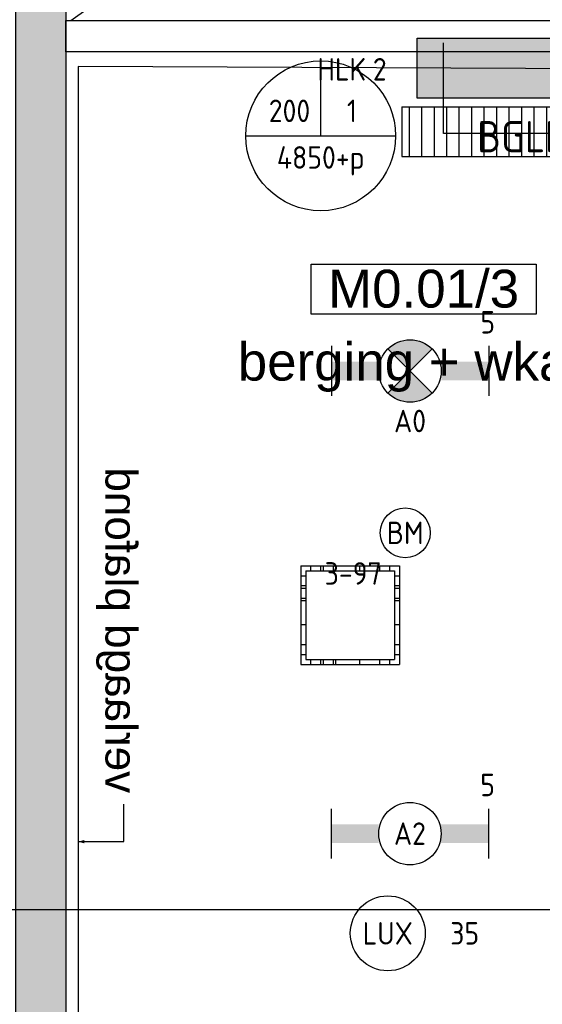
# Model space of a CAD drawing. Header units: millimetres. Extents: x -38031 to 110605, y -22066 to 88711.
# Tile 12 of 116: x 10090 to 12182, y 14671 to 18613. Entities that reach past the tile are written whole.
import ezdxf
from ezdxf.enums import TextEntityAlignment as Align

# ---------------------------------------------------------------- set-up
doc = ezdxf.new("R2010")
doc.units = ezdxf.units.MM
doc.header["$LTSCALE"] = 50
doc.set_wipeout_variables(frame=1)
doc.linetypes.add('HIDDEN', pattern=[9.525, 6.35, -3.175])
doc.linetypes.add('STYLE_01', pattern=[0.41664, 0.20828, -0.20836])
for name, color, linetype in [('AB$1A---_ATTRIB035', 8, 'Continuous'), ('AL$1A---_ALGEMEEN', 8, 'Continuous'), ('AM$1A---_ARCERING', 8, 'Continuous'), ('AT$1A---_TEKST100', 8, 'Continuous'), ('Bouwkundig', 8, 'Continuous'), ('brandscheiding', 5, 'HIDDEN'), ('EB6511--_ATTRIB', 2, 'Continuous'), ('EL6131--_KG', 3, 'Continuous'), ('EL6131--_KG_ARC', 1, 'Continuous'), ('EL6212--', 3, 'Continuous'), ('EL6222--', 3, 'Continuous'), ('EL6311--', 3, 'Continuous'), ('EL6311--_meetgegevens LUX-waarden', 3, 'Continuous'), ('EL6311--nv', 3, 'Continuous'), ('EL6511--', 3, 'Continuous'), ('EM6131--', 1, 'Continuous'), ('lengte voedingskabels', 3, 'Continuous'), ('versterkte strook', 7, 'Continuous'), ('Vloerdoos', 3, 'Continuous')]:
    doc.layers.add(name, color=color, linetype=linetype)
doc.styles.add('Arial', font='ARIAL.TTF')
doc.styles.add('BURO-018', font='iso.shx', dxfattribs={"height": 90})
doc.styles.add('BURO-025', font='ISO.shx', dxfattribs={"height": 125})
doc.styles.add('NORATT', font='isocp.shx')
doc.styles.get("Standard").update_dxf_attribs({"font": 'iso.shx'})

# ---------------------------------------------------------------- blocks, each defined once
blk = doc.blocks.new('E00123')
at = {"color": 0, "linetype": 'Continuous'}
blk.add_circle((0, 0), 2, dxfattribs=at)
at = {"color": 0, "linetype": 'Continuous', "style": 'BURO-018'}
for tag, p in [('E_TEXT1', (0, 4.5)), ('E_TEXT2', (0, 0))]:
    blk.add_attdef(tag, text='', height=1.8, dxfattribs=at).set_placement(p, align=Align.MIDDLE)
at = {"color": 0, "linetype": 'Continuous', "style": 'BURO-018', "flags": 1}
blk.add_attdef('E_MATCODE', (0, 0), '', height=1.8, dxfattribs=at)
blk = doc.blocks.new('E00103')
at = {"color": 0, "linetype": 'Continuous'}
for p, q in [((0, 6), (0, 12)), ((-6, 6), (6, 6))]:
    blk.add_line(p, q, dxfattribs=at)
blk.add_circle((0, 6), 6, dxfattribs=at)
at = {"color": 0, "linetype": 'Continuous', "style": 'BURO-018'}
for tag, p in [('E_TEXT1', (-2.5, 8)), ('E_TEXT3', (2.5, 8)), ('E_TEXT6', (0, 4))]:
    blk.add_attdef(tag, text='', height=1.8, dxfattribs=at).set_placement(p, align=Align.MIDDLE)
blk = doc.blocks.new('E-GK-GTC-C83C')
at = {"color": 0, "linetype": 'Continuous'}
for p, q in [((-0.5, 100), (0.5, 100)), ((-0.5, -100), (0.5, -100))]:
    blk.add_line(p, q, dxfattribs=at)
blk = doc.blocks.new('1116A4H1200240')
at = {"color": 0}
for p, q in [((-12, -2.4), (-12, 2.4)), ((-12, 2.4), (12, 2.4)), ((12, 2.4), (12, -2.4)), ((12, -2.4), (-12, -2.4))]:
    blk.add_line(p, q, dxfattribs=at)
at = {"color": 0, "linetype": 'Continuous', "style": 'BURO-018'}
for tag, p in [('E_GKAST', (0, 15)), ('E_GROEP', (0, 9)), ('E_SGROEP', (4.5, 9)), ('E_KAST', (0, 6))]:
    blk.add_attdef(tag, text='', height=1.8, dxfattribs=at).set_placement(p, align=Align.MIDDLE)
at = {"color": 0, "linetype": 'Continuous', "style": 'BURO-018', "flags": 1}
blk.add_attdef('E_MATCODE', text='', height=1.8, dxfattribs=at).set_placement((0, 0), align=Align.MIDDLE)
blk = doc.blocks.new('E-GK-END-C8')
at = {"color": 0, "linetype": 'Continuous'}
blk.add_line((0, 100), (0, -100), dxfattribs=at)
blk = doc.blocks.new('tekst 12 pts')
at = {"layer": 'AL$1A---_ALGEMEEN', "color": 0, "style": 'Arial'}
blk.add_attdef('naam_ruimte', text='', height=151.5, dxfattribs=at).set_placement((0, -41.1), align=Align.TOP_CENTER)
at = {"layer": 'AL$1A---_ALGEMEEN', "color": 0, "flags": 1}
for tag, p in [('oppervlakte', (-264.6, -1003)), ('stramiennummer', (-264.6, -1275.7))]:
    blk.add_attdef(tag, p, '', height=151.5, dxfattribs=at)
blk = doc.blocks.new('ruimtenummer')
at = {"layer": 'AL$1A---_ALGEMEEN', "color": 0, "flags": 1}
for tag, p in [('peil', (-450, -397.1)), ('onderdeel', (-450, -669.8))]:
    blk.add_attdef(tag, p, '', height=151.5, dxfattribs=at)
at = {"color": 0}
blk.add_wipeout([(-450, 100), (450, 100), (450, -100), (-450, -100)], dxfattribs=at).dxf.layer = 'AL$1A---_ALGEMEEN'
at = {"layer": 'AL$1A---_ALGEMEEN', "color": 0}
blk.add_lwpolyline([(-450, 100), (450, 100), (450, -100), (-450, -100)], close=True, dxfattribs=at)
at = {"layer": 'AL$1A---_ALGEMEEN', "color": 0, "style": 'Arial'}
blk.add_attdef('ruimtenummer', text='', height=151.5, dxfattribs=at).set_placement((0, 78), align=Align.TOP_CENTER)
blk = doc.blocks.new('txt 1_100 verlaagd plafond')
at = {"layer": 'AL$1A---_ALGEMEEN', "color": 0}
for p, q in [((-1830, 0), (-1830, 182.6)), ((-1830, 182.6), (-1680, 182.6))]:
    blk.add_line(p, q, dxfattribs=at)
blk.add_solid([(-1830, 0), (-1836.7, 25), (-1823.3, 25)], dxfattribs=at)
at = {"layer": 'AT$1A---_TEKST100', "insert": (-983.5, 235.8), "char_height": 126.27, "attachment_point": 2, "line_spacing_factor": 0.967741, "style": 'Arial'}
blk.add_mtext('{\\C256;\\lverlaagd plafond}', dxfattribs=at)
blk = doc.blocks.new('200254 W 210e 19-03-2008')
at = {"layer": 'AL$1A---_ALGEMEEN'}
ref = blk.add_blockref('ruimtenummer', (19268.894, 3366.627), dxfattribs=dict(at, xscale=0.02, yscale=0.02, zscale=0.02))
ref.add_attrib('ruimtenummer', 'M0.01/3', dxfattribs={"layer": 'AB$1A---_ATTRIB035', "height": 3.0305, "style": 'Arial'}).set_placement((19268.894, 3368.186), align=Align.TOP_CENTER)
ref = blk.add_blockref('tekst 12 pts', (19268.894, 3363.166), dxfattribs=dict(at, xscale=-0.02, yscale=0.02, zscale=0.02))
ref.add_attrib('naam_ruimte', 'berging + wkast', dxfattribs={"layer": 'AB$1A---_ATTRIB035', "height": 3.03049, "style": 'Arial'}).set_placement((19268.894, 3362.344), align=Align.TOP_CENTER)
at = {"layer": 'AL$1A---_ALGEMEEN', "xscale": -0.02, "yscale": 0.02, "zscale": 0.02, "rotation": 270}
blk.add_blockref('txt 1_100 verlaagd plafond', (19241.229, 3358.988), dxfattribs=at)
blk.add_wipeout([(19240.249, 3388.145), (19295.449, 3388.145), (19295.449, 3385.645), (19240.249, 3385.645)]).dxf.layer = 'AL$1A---_ALGEMEEN'
at = {"layer": 'AM$1A---_ARCERING', "linetype": 'Continuous', "lineweight": 0}
blk.add_hatch(color=256, dxfattribs=at).paths.add_polyline_path([(19236.249, 3472.955), (19231.249, 3472.955), (19231.249, 3599.13), (19231.249, 3738.451), (19236.249, 3738.451), (19236.249, 3939.349), (19231.249, 3939.349), (19231.249, 3948.349), (19236.249, 3948.349), (19236.249, 4155.346), (19231.249, 4155.346), (19231.249, 4164.346), (19236.249, 4164.346), (19236.249, 4188.545), (19240.249, 4188.545), (19240.249, 3729.451), (19235.249, 3729.451), (19235.249, 3605.965), (19376.449, 3605.965), (19376.449, 3601.965), (19235.249, 3601.965), (19235.249, 3481.955), (19240.249, 3481.955), (19240.249, 3039.035), (19236.249, 3038.585)])
at = {"layer": 'AL$1A---_ALGEMEEN', "linetype": 'STYLE_01'}
blk.add_line((19240.645, 3388.145), (19313.849, 3440.745), dxfattribs=at)
at = {"layer": 'AL$1A---_ALGEMEEN'}
blk.add_lwpolyline([(19235.249, 3601.965), (19235.249, 3481.955), (19240.249, 3481.955), (19240.249, 3039.035), (19236.249, 3038.585), (19236.249, 3472.955), (19231.249, 3472.955), (19231.249, 3599.13)], dxfattribs=at)
for points in [[(19240.249, 3388.145), (19295.449, 3388.145), (19295.449, 3385.645), (19240.249, 3385.645)], [(19291.723, 3298.998), (19291.723, 3301.945), (19291.723, 3306.378), (19291.723, 3307.445), (19294.949, 3307.201), (19294.949, 3384.223), (19241.229, 3384.468), (19241.229, 3298.998)]]:
    blk.add_lwpolyline(points, close=True, dxfattribs=at)
blk = doc.blocks.new('1115B6630')
at = {"color": 0}
for p, q in [((-6.3, 2), (-6.3, -2)), ((6.3, 2), (6.3, -2))]:
    blk.add_line(p, q, dxfattribs=at)
at = {"color": 0, "linetype": 'Continuous'}
blk.add_circle((0, 0), 2.5, dxfattribs=at)
at = {"color": 0}
for points in [[(-2.5, 0.75), (-6.3, 0.75), (-2.5, -0.75), (-6.3, -0.75)], [(2.5, 0.75), (6.3, 0.75), (2.5, -0.75), (6.3, -0.75)]]:
    blk.add_solid(points, dxfattribs=at)
at = {"color": 0, "linetype": 'Continuous', "style": 'BURO-018'}
for tag, p in [('E_GKAST', (0, 8)), ('E_GROEP', (0, 5)), ('E_SGROEP', (4.5, 5)), ('E_ARMCODE', (0, 0)), ('E_SLET', (4.5, -3))]:
    blk.add_attdef(tag, text='', height=1.8, dxfattribs=at).set_placement(p, align=Align.MIDDLE)
blk = doc.blocks.new('E00018')
at = {"color": 0, "linetype": 'Continuous'}
for p, q in [((-1.768, -1.768), (1.768, 1.768)), ((1.768, -1.768), (-1.768, 1.768))]:
    blk.add_line(p, q, dxfattribs=at)
at = {"color": 0, "linetype": 'Continuous', "const_width": 2.5}
for points in [[(-0.884, 0.884, -0.198912), (0, 1.25, -0.198912), (0.884, 0.884, -1)], [(-0.884, -0.884, 0.198912), (0, -1.25, 0.198912), (0.884, -0.884, 1)]]:
    blk.add_lwpolyline(points, format="xyb", dxfattribs=at)
blk = doc.blocks.new('1115B6630-NO1')
at = {"color": 0}
for p, q in [((-6.3, 2), (-6.3, -2)), ((6.3, 2), (6.3, -2))]:
    blk.add_line(p, q, dxfattribs=at)
at = {"color": 0, "linetype": 'Continuous'}
blk.add_circle((0, 0), 2.5, dxfattribs=at)
at = {"color": 0}
for points in [[(-2.5, 0.75), (-6.3, 0.75), (-2.5, -0.75), (-6.3, -0.75)], [(2.5, 0.75), (6.3, 0.75), (2.5, -0.75), (6.3, -0.75)]]:
    blk.add_solid(points, dxfattribs=at)
at = {"color": 0, "zscale": 50}
blk.add_blockref('E00018', (0, 0), dxfattribs=at)
at = {"color": 0, "linetype": 'Continuous', "style": 'BURO-018'}
for tag, p in [('E_GKAST', (0, 8)), ('E_GROEP', (0, 5)), ('E_SGROEP', (4.5, 5)), ('E_ARMCODE', (0, 0)), ('E_SLET', (4.5, -3))]:
    blk.add_attdef(tag, text='', height=1.8, dxfattribs=at).set_placement(p, align=Align.MIDDLE)
blk = doc.blocks.new('080101-lux')
at = {"color": 0, "linetype": 'Continuous'}
blk.add_circle((0, 0), 3, dxfattribs=at)
at = {"color": 0, "linetype": 'Continuous', "style": 'BURO-018', "flags": 1}
for tag, p in [('E_ID', (0, 0)), ('E_NUMMER', (0, -5))]:
    blk.add_attdef(tag, p, '', height=1.8, dxfattribs=at)
at = {"color": 0, "linetype": 'Continuous', "style": 'BURO-018'}
blk.add_attdef('E_TEXT', text='', height=1.8, dxfattribs=at).set_placement((0, 0), align=Align.MIDDLE)
blk.add_attdef('E_KODE', text='', height=1.8, dxfattribs=at).set_placement((5, 0), align=Align.MIDDLE_LEFT)
blk = doc.blocks.new('VLOERDOOS')
at = {"layer": 'Vloerdoos'}
for p, q in [((0, 395), (395, 395)), ((0, 395), (0, 0)), ((40, 375), (40, 395)), ((80, 375), (80, 395)), ((90, 375), (90, 395)), ((130, 375), (130, 395)), ((140, 375), (140, 395)), ((235, 375), (235, 395)), ((315, 375), (315, 395)), ((355, 375), (355, 395)), ((395, 395), (395, 0)), ((0, 355), (20, 355)), ((20, 375), (20, 20)), ((20, 375), (375, 375)), ((375, 375), (375, 20)), ((375, 355), (395, 355)), ((0, 315), (20, 315)), ((0, 305), (20, 305)), ((375, 315), (395, 315)), ((375, 305), (395, 305)), ((0, 265), (20, 265)), ((0, 255), (20, 255)), ((375, 265), (395, 265)), ((375, 255), (395, 255)), ((0, 160), (20, 160)), ((375, 160), (395, 160)), ((0, 80), (20, 80)), ((375, 80), (395, 80)), ((0, 40), (20, 40)), ((375, 40), (395, 40)), ((0, 0), (395, 0)), ((20, 20), (375, 20)), ((40, 0), (40, 20)), ((80, 0), (80, 20)), ((90, 0), (90, 20)), ((130, 0), (130, 20)), ((140, 0), (140, 20)), ((235, 0), (235, 20)), ((315, 0), (315, 20)), ((355, 0), (355, 20))]:
    blk.add_line(p, q, dxfattribs=at)

msp = doc.modelspace()

# ---------------------------------------------------------------- block references
at = {"layer": 'Bouwkundig', "xscale": 50, "yscale": 50, "zscale": 50}
msp.add_blockref('200254 W 210e 19-03-2008', (-951737.5, -150797.3), dxfattribs=at)

# ---------------------------------------------------------------- next in the draw order: hatches: boundary and pattern name
at = {"layer": 'EL6131--_KG_ARC'}
h = msp.add_hatch(dxfattribs=at)
h.set_pattern_fill('BESTAAND', color=256, scale=2, style=0, pattern_type=2)
h.set_pattern_definition([(90, (0, 0), (-50, 3e-15), [])])
h.paths.add_polyline_path([(11619.5, 18264.8), (12650.1, 18264.8), (12650.1, 18064.8), (11619.5, 18064.8)])

# ---------------------------------------------------------------- next in the draw order: linework, layer by layer
at = {"layer": 'brandscheiding', "const_width": 30}
msp.add_lwpolyline([(16856.8, 29400.9), (9918.6, 29400.9), (9918.6, 23072), (10144.2, 23072), (10144.2, 1050.4), (22471.5, 2466.1), (22576.5, 2046.6), (26416.4, 2497), (26391.8, 2816.1), (58146.5, 6594.8)], dxfattribs=at)
at = {"layer": 'EL6212--'}
msp.add_solid([(11680.9, 18538.6), (12880.9, 18538.6), (11680.9, 18298.6), (12880.9, 18298.6)], dxfattribs=at)
at = {"layer": 'lengte voedingskabels'}
msp.add_lwpolyline([(13015.1, 18157.2), (11786.9, 18157.2), (11786.9, 18520.3)], dxfattribs=at)
at = {"layer": 'versterkte strook'}
msp.add_line((9526.6, 15050), (104346.1, 15050), dxfattribs=at)

# ---------------------------------------------------------------- next in the draw order: block references
at = {"layer": 'EL6131--_KG', "xscale": 1030.5560093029}
msp.add_blockref('E-GK-GTC-C83C', (12134.8, 18164.8), dxfattribs=at)
at = {"layer": 'EL6131--_KG'}
msp.add_blockref('E-GK-END-C8', (11619.5, 18164.8), dxfattribs=at)
at = {"layer": 'EL6212--'}
ref = msp.add_blockref('1116A4H1200240', (12280.9, 18418.6), dxfattribs=dict(at, xscale=50, yscale=50, zscale=50))
ref.add_attrib('E_KAST', 'BGLK-A01', dxfattribs={"layer": '0', "color": 2, "linetype": 'Continuous', "height": 125, "style": 'BURO-025'}).set_placement((12259, 18144.9), align=Align.MIDDLE)
ref.add_attrib('E_GROEP', '2', dxfattribs={"layer": '0', "color": 1, "linetype": 'Continuous', "height": 90, "style": 'BURO-018'}).set_placement((11531.5, 18414.6), align=Align.MIDDLE)
ref.add_attrib('E_GKAST', 'HLK', dxfattribs={"layer": '0', "color": 1, "linetype": 'Continuous', "height": 90, "style": 'BURO-018'}).set_placement((11379.5, 18414.6), align=Align.MIDDLE)
at = {"layer": 'EL6222--'}
msp.add_blockref('VLOERDOOS', (11216.2, 16032.1), dxfattribs=at)
at = {"layer": 'EL6311--'}
ref = msp.add_blockref('1115B6630', (11652.3, 15354.1), dxfattribs=dict(at, xscale=50, yscale=50, zscale=50))
ref.add_attrib('E_ARMCODE', 'A2', dxfattribs={"layer": '0', "color": 1, "linetype": 'Continuous', "height": 90, "style": 'BURO-018'}).set_placement((11652.3, 15354.1), align=Align.MIDDLE)
ref.add_attrib('E_GROEP', '5', dxfattribs={"layer": '0', "color": 1, "linetype": 'Continuous', "height": 90, "style": 'BURO-018'}).set_placement((11963.3, 15549.1), align=Align.MIDDLE)
at = {"layer": 'EL6311--_meetgegevens LUX-waarden'}
ref = msp.add_blockref('080101-lux', (11563.7, 14955.1), dxfattribs=dict(at, xscale=50, yscale=50, zscale=50))
ref.add_attrib('E_TEXT', 'LUX', dxfattribs={"layer": '0', "color": 1, "linetype": 'Continuous', "height": 90, "style": 'BURO-018'}).set_placement((11563.7, 14955.1), align=Align.MIDDLE)
ref.add_attrib('E_KODE', '35', dxfattribs={"layer": '0', "color": 1, "linetype": 'Continuous', "height": 90, "style": 'BURO-018'}).set_placement((11813.7, 14955.1), align=Align.MIDDLE_LEFT)
at = {"layer": 'EL6311--nv', "color": 0}
ref = msp.add_blockref('1115B6630-NO1', (11652.8, 17206.7), dxfattribs=dict(at, xscale=50, yscale=50, zscale=50))
ref.add_attrib('E_ARMCODE', 'A0', dxfattribs={"layer": '0', "color": 1, "linetype": 'Continuous', "height": 90, "style": 'BURO-018'}).set_placement((11652.8, 17006.4), align=Align.MIDDLE)
ref.add_attrib('E_GROEP', '5', dxfattribs={"layer": '0', "color": 1, "linetype": 'Continuous', "height": 90, "style": 'BURO-018'}).set_placement((11963.8, 17401.7), align=Align.MIDDLE)
at = {"layer": 'EL6511--'}
ref = msp.add_blockref('E00123', (11633.4, 16558.5), dxfattribs=dict(at, xscale=50, yscale=50, zscale=50))
ref.add_attrib('E_TEXT2', 'BM', dxfattribs={"layer": 'EB6511--_ATTRIB', "color": 1, "linetype": 'Continuous', "height": 90, "style": 'NORATT'}).set_placement((11633.4, 16558.5), align=Align.MIDDLE)
ref.add_attrib('E_TEXT1', '3-97', dxfattribs={"layer": 'EB6511--_ATTRIB', "color": 1, "linetype": 'Continuous', "height": 90, "style": 'NORATT'}).set_placement((11425.1, 16396.2), align=Align.MIDDLE)
at = {"layer": 'EM6131--'}
ref = msp.add_blockref('E00103', (11295.2, 17848.2), dxfattribs=dict(at, xscale=50, yscale=50, zscale=50))
ref.add_attrib('E_TEXT1', '200', dxfattribs={"layer": '0', "color": 1, "linetype": 'Continuous', "height": 90, "style": 'BURO-018'}).set_placement((11170.2, 18248.2), align=Align.MIDDLE)
ref.add_attrib('E_TEXT3', '1', dxfattribs={"layer": '0', "color": 1, "linetype": 'Continuous', "height": 90, "style": 'BURO-018'}).set_placement((11420.2, 18248.2), align=Align.MIDDLE)
ref.add_attrib('E_TEXT6', '4850+p', dxfattribs={"layer": '0', "color": 1, "linetype": 'Continuous', "height": 90, "style": 'BURO-018'}).set_placement((11295.2, 18048.2), align=Align.MIDDLE)

doc.saveas('drawing.dxf')
